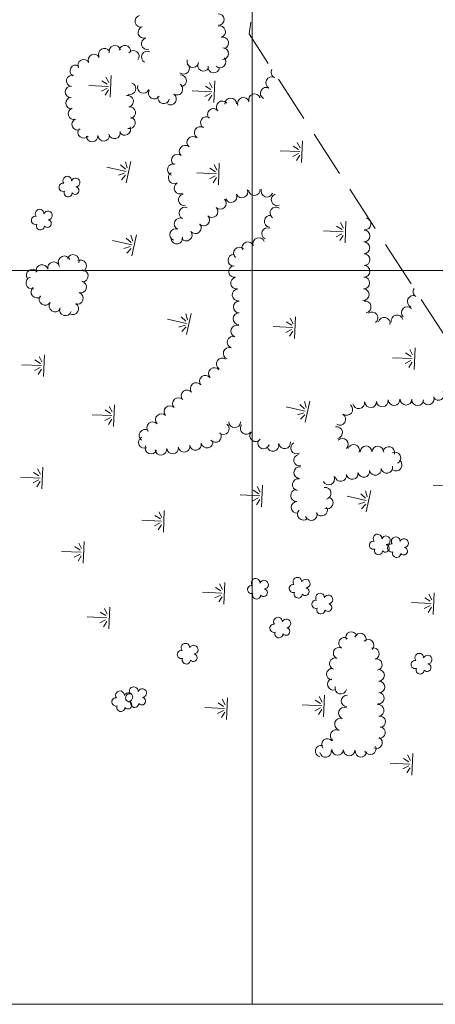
# Model space of a CAD drawing. Header units: feet. Extents: x 188480 to 190966, y 254463 to 256020.
# Tile 6 of 11: x 189841 to 190125, y 254500 to 255171. Entities that reach past the tile are written whole.
import ezdxf

# ---------------------------------------------------------------- set-up
doc = ezdxf.new("R2010")
doc.units = ezdxf.units.FT
doc.header["$MEASUREMENT"] = 0
doc.linetypes.add('DGN Style 3', pattern=[44.747311, 31.962365, -12.784946])
doc.linetypes.add('DGN Style 6', pattern=[60.792419, 0.031962, -12.784946, 22.373656, -12.784946, 0.031962, -12.784946])
for name, color, linetype, lineweight in [('E_LAND_Vegetation', 21, 'Continuous', 0), ('E_MAP_GridLines', 251, 'Continuous', 0), ('E_MAP_Limits', 21, 'DGN Style 3', 0), ('E_WTR', 251, 'DGN Style 6', 0)]:
    doc.layers.add(name, color=color, linetype=linetype, lineweight=lineweight)

# ---------------------------------------------------------------- blocks, each defined once
blk = doc.blocks.new('TREE_1')
at = {"layer": 'E_LAND_Vegetation', "color": 93, "linetype": 'Continuous', "lineweight": 0}
for centre, radius, start, end in [((-1.47, 4.28), 2.78, 1.39447, 209.16746), ((-4.47, 0.2), 2.78, 78.07149, 279.08253), ((3.57, 2.42), 2.97, 278.42358, 139.65746), ((-2.01, -4.2), 2.61, 140.77963, 358.71224), ((3.46, -3.43), 2.97, 196.0744, 79.04767)]:
    blk.add_arc(centre, radius, start, end, dxfattribs=at)
blk = doc.blocks.new('MARSH')
at = {"layer": 'E_WTR', "color": 161, "linetype": 'Continuous', "lineweight": 0}
for p, q in [((0.03, 15.02), (0.03, 1.6)), ((-6.13, 3.53), (-2.44, 1.44)), ((-1.34, 2.37), (-3.54, 6.22)), ((1.46, 2.37), (3.66, 6.22)), ((6.25, 3.53), (2.56, 1.44)), ((-7.39, -0.05), (7.4, -0.05))]:
    blk.add_line(p, q, dxfattribs=at)

msp = doc.modelspace()

# ---------------------------------------------------------------- linework, layer by layer
at = {"layer": 'E_LAND_Vegetation', "color": 93, "linetype": 'Continuous', "lineweight": 0}
for centre, radius, start, end in [((189923.95, 255169.94), 3.97, 104.16359, 284.14826), ((189976.82, 255171.17), 3.97, 272.84513, 92.82981), ((189926, 255162.4), 3.97, 107.45726, 287.44193), ((189977.68, 255162.85), 3.97, 285.74721, 105.73189), ((189928.31, 255154.72), 3.97, 105.06652, 285.0512), ((189979.83, 255155.21), 3.97, 285.74721, 105.73189), ((189899.03, 255147.57), 3.97, 30.21387, 210.19854), ((189906.15, 255149.48), 3.97, 14.8606, 194.84528), ((189913.03, 255149.57), 3.97, 350.51474, 170.49941), ((189918.82, 255146.03), 3.97, 322.96546, 142.95014), ((189928.3, 255145.61), 3.97, 62.24767, 242.23234), ((189979.79, 255147.95), 3.97, 268.11577, 88.10045), ((189884.93, 255140.01), 3.97, 26.44357, 206.42825), ((189892.03, 255143.55), 3.97, 26.44357, 206.42825), ((189959.4, 255142.49), 3.97, 160.95014, 340.93482), ((189978.03, 255142.27), 3.97, 226.21566, 46.20034), ((189879.56, 255136.15), 3.97, 60.57992, 240.56459), ((189953.08, 255137.91), 3.97, 230.302, 50.28668), ((189966.72, 255139.89), 3.97, 150.95014, 330.93482), ((189973.73, 255138.77), 3.97, 172.85358, 352.83825), ((190016.87, 255135.19), 4.01, 149.048, 243.11041), ((189877.18, 255129.32), 3.97, 77.69897, 257.68365), ((189951.16, 255129.4), 3.97, 274.19754, 94.18222), ((190013.22, 255128.04), 4.01, 62.55839, 242.54307), ((189876.35, 255121.79), 3.97, 86.94832, 266.933), ((189916.54, 255124.09), 3.97, 251.88016, 71.86484), ((189925.66, 255124.83), 3.97, 160.29427, 340.27895), ((189933.02, 255121), 3.97, 149.48823, 329.47291), ((189948.53, 255123.65), 3.97, 237.28691, 57.27159), ((190009.52, 255120.92), 4.01, 62.55839, 242.54307), ((189876.64, 255114.15), 3.97, 94.4015, 274.38618), ((189914.92, 255115.47), 3.97, 280.54646, 100.53114), ((189939.5, 255117.77), 3.97, 167.00041, 346.98509), ((189944.24, 255116.98), 3.97, 237.28691, 57.27159), ((189979.5, 255111.62), 4.01, 40.46834, 220.45302), ((189985.28, 255113.58), 4.01, 0.48326, 180.46793), ((189993.91, 255113.9), 4.01, 18.44505, 198.42972), ((190001.52, 255116.44), 4.01, 18.44505, 198.42972), ((189878.27, 255106.86), 3.97, 106.28558, 286.27026), ((189916.37, 255107.67), 3.97, 280.54646, 100.53114), ((189973.41, 255106.42), 4.01, 40.46834, 220.45302), ((189880.88, 255099.76), 3.97, 115.68918, 295.67386), ((189916.15, 255100.81), 3.97, 255.70106, 75.68573), ((189968.69, 255100.91), 4.01, 58.48688, 238.47156), ((189885, 255094.25), 3.97, 140.09965, 320.08433), ((189905.96, 255093.94), 3.97, 194.38182, 14.3665), ((189913.02, 255096.22), 3.97, 207.42485, 27.40953), ((189964.5, 255094.07), 4.01, 58.48688, 238.47156), ((189890.73, 255091.85), 3.97, 182.8617, 2.84638), ((189898.65, 255092.25), 3.97, 182.8617, 2.84638), ((189959.43, 255087.46), 4.01, 49.10791, 229.09259), ((189954.18, 255081.4), 4.01, 49.10791, 229.09259), ((189948.94, 255075.35), 4.01, 49.10791, 229.09259), ((189946.11, 255068.79), 4.01, 70.60084, 250.58552), ((189946.72, 255063.26), 4.01, 119.51754, 299.50221), ((189950.67, 255056.29), 4.01, 119.51754, 299.50221), ((189992.89, 255053.7), 4.01, 203.54384, 23.52852), ((190001.38, 255055.21), 4.01, 183.89244, 3.87712), ((190010, 255054.12), 4.01, 161.07382, 341.05849), ((189953.64, 255048.23), 4.01, 100.85595, 280.84063), ((189978.2, 255045.93), 4.01, 224.32357, 44.30824), ((189985.54, 255050.5), 4.01, 203.54384, 23.52852), ((190016.99, 255048.35), 4.01, 110.53351, 290.51818), ((189954.02, 255039.22), 4.01, 65.84942, 245.83409), ((189972.46, 255040.28), 4.01, 225.4005, 45.38518), ((190016.14, 255039.34), 4.01, 53.87477, 233.85945), ((189950.74, 255031.91), 4.01, 65.84942, 245.83409), ((189966.84, 255034.58), 4.01, 225.4005, 45.38518), ((190012.26, 255033.64), 4.01, 82.29669, 262.28136), ((190077.03, 255031.84), 4, 261.81959, 81.80427), ((190080.76, 255039.78), 4, 235.40796, 245.27803), ((189947.7, 255024.6), 4.01, 68.33057, 248.31524), ((189961.17, 255029.28), 4.01, 218.75006, 38.73473), ((190010.44, 255025.25), 4.01, 64.62834, 244.61302), ((189948.49, 255022.18), 4.01, 189.84464, 9.82932), ((189954.92, 255024.27), 4.01, 218.75006, 38.73473), ((190004.45, 255018.47), 4.01, 20.88729, 200.87197), ((190076.27, 255023.62), 4, 269.04254, 89.02722), ((189991.18, 255011.96), 4.01, 47.55029, 227.53497), ((189996.96, 255015.61), 4.01, 20.88729, 200.87197), ((190076.15, 255015.54), 4, 271.15504, 91.13972), ((189871.7, 255005.93), 4.09, 22.49677, 202.48144), ((189877.7, 255006.83), 4.09, 339.03428, 159.01896), ((189987.46, 255007.14), 4.01, 92.51536, 272.50004), ((190076.31, 255007.53), 4, 271.15504, 91.13972), ((189849.96, 254996.91), 4.09, 36.34866, 216.33334), ((189856.47, 254999.96), 4.09, 13.78677, 193.77145), ((189864.42, 255001.91), 4.09, 13.78677, 193.77145), ((189882.76, 255003.14), 4.09, 299.37386, 119.35853), ((189987.91, 254999.41), 4.01, 99.57084, 279.55551), ((190076.27, 254999.62), 4, 268.54127, 88.52595), ((189849.65, 254991.67), 4.09, 104.65659, 284.64127), ((189883.89, 254996.4), 4.09, 269.57585, 89.56053), ((189989.24, 254991.51), 4.01, 99.57084, 279.55551), ((190076.04, 254991.67), 4, 267.25528, 87.23996), ((189853.08, 254985.46), 4.09, 129.22551, 309.21019), ((189882.73, 254988.8), 4.09, 257.38824, 77.37292), ((190075.66, 254983.67), 4, 267.25528, 87.23996), ((190113.74, 254985.67), 4, 146.24768, 236.99136), ((189858.64, 254980.5), 4.09, 146.4157, 326.40038), ((189880.55, 254981.13), 4.09, 252.01416, 71.99884), ((189990.35, 254983.49), 4.01, 97.26883, 277.25351), ((190109.82, 254979.01), 4, 64.28074, 244.26542), ((189865.45, 254975.98), 4.09, 146.4157, 326.40038), ((189872.58, 254973.42), 4.09, 161.94719, 341.93187), ((189877.41, 254974.15), 4.09, 239.29725, 59.28193), ((189991.08, 254975.22), 4.01, 88.99397, 268.97865), ((190077.02, 254975.29), 4, 281.34118, 101.32585), ((190105.75, 254971.38), 4, 45.60538, 225.59006), ((189990.93, 254967.21), 4.01, 88.99397, 268.97865), ((190081.68, 254967.81), 4, 306.13849, 126.12316), ((190090.04, 254964.21), 4, 347.60949, 167.59417), ((190098.77, 254965.73), 4, 13.09986, 193.08453), ((189989.45, 254958.77), 4.01, 71.0652, 251.04988), ((189986.84, 254951.19), 4.01, 71.0652, 251.04988), ((189984.24, 254943.61), 4.01, 71.0652, 251.04988), ((189974.19, 254929.85), 4.01, 40.85711, 220.84178), ((189979.56, 254936.44), 4.01, 55.65989, 235.64457), ((189967.99, 254924.64), 4.01, 38.59293, 218.5776), ((189961.73, 254919.64), 4.01, 38.59293, 218.5776), ((189955.46, 254914.65), 4.01, 38.59293, 218.5776), ((190120.13, 254912.62), 4.01, 198.95979, 18.94447), ((190126.97, 254915.61), 4.01, 212.49333, 32.47801), ((189943.79, 254903.92), 4.01, 43.2194, 223.20407), ((189949.63, 254909.41), 4.01, 43.2194, 223.20407), ((190064.5, 254905.43), 4.01, 231.40066, 51.38533), ((190072.66, 254909.92), 4.01, 188.52369, 8.50836), ((190080.81, 254910.64), 4.01, 183.63899, 3.62367), ((190088.73, 254911.27), 4.01, 185.70529, 5.68996), ((190096.78, 254912.2), 4.01, 182.98247, 2.96715), ((190104.92, 254912.39), 4.01, 179.48039, 359.46506), ((190112.86, 254912.01), 4.01, 180.95147, 0.93614), ((189937.95, 254898.43), 4.01, 43.2194, 223.20407), ((190059.72, 254898.71), 4.01, 238.35009, 58.33477), ((189932.02, 254892.99), 4.01, 42.05548, 222.04016), ((189980.19, 254892.3), 4.01, 230.67724, 50.66191), ((189987.99, 254896.96), 4.01, 179.22264, 359.20732), ((189995.89, 254892.52), 4.01, 144.07751, 324.06219), ((190057.51, 254889.64), 4.01, 281.03147, 101.01615), ((189926.7, 254887.71), 4.01, 55.33884, 235.32352), ((189974.84, 254887.02), 4.01, 218.41674, 38.40142), ((190002.28, 254887.55), 4.01, 142.00637, 321.99105), ((189926.34, 254882.94), 4.01, 116.14145, 296.12613), ((189930.89, 254879.1), 4.01, 158.6638, 338.64848), ((189953.44, 254880.34), 4.01, 188.82293, 8.80761), ((189961.27, 254881.66), 4.01, 190.78838, 10.77306), ((189969.15, 254883.16), 4.01, 190.78838, 10.77306), ((190007.76, 254882.63), 4.01, 159.09363, 339.07831), ((190014.08, 254880.93), 4.01, 193.25346, 13.23814), ((190022.06, 254882.75), 4.01, 188.56916, 8.55384), ((190030.26, 254879.11), 4.01, 116.98668, 296.97135), ((190061.4, 254881.63), 4.01, 315.42004, 135.40472), ((190069.14, 254877.51), 4.01, 341.37529, 161.35997), ((190077.65, 254876.5), 4.01, 358.98174, 178.96642), ((190085.65, 254876.34), 4.01, 358.77462, 178.7593), ((189937.66, 254878.35), 4.01, 185.71647, 5.70114), ((189945.64, 254879.15), 4.01, 185.71647, 5.70114), ((190032.34, 254870.83), 4.01, 101.85911, 281.84378), ((190093.14, 254876.01), 4.01, 344.66466, 164.64934), ((190097.34, 254872.3), 4.01, 296.47132, 116.456), ((190091.84, 254866.01), 4.01, 190.62032, 10.605), ((190098.11, 254867.47), 4.01, 235.3033, 55.28798), ((190032.39, 254862.31), 4.01, 86.54926, 266.53394), ((190060.3, 254860.46), 4.01, 189.75624, 9.74092), ((190068.2, 254861.81), 4.01, 189.75624, 9.74092), ((190076.1, 254863.17), 4.01, 189.75624, 9.74092), ((190083.96, 254864.54), 4.01, 190.62032, 10.605), ((190031.41, 254854.15), 4.01, 80.3671, 260.35178), ((190052.16, 254857.97), 4.01, 205.48564, 25.47031), ((190030.19, 254846.69), 4.01, 92.75024, 272.73491), ((190049.75, 254848.27), 4.01, 281.49258, 101.47726), ((190030.58, 254838.69), 4.01, 92.75024, 272.73491), ((190051.12, 254841.7), 4.01, 246.59711, 66.58178), ((190034.87, 254834), 4.01, 134.15436, 314.13904), ((190040.18, 254833.79), 4.01, 200.23679, 20.22147), ((190047.22, 254836.79), 4.01, 209.44356, 29.42824), ((190067.68, 254749.92), 3.95, 19.31952, 199.3042), ((190073.68, 254748.92), 3.95, 339.30049, 159.28517), ((190062.94, 254746.05), 3.95, 58.0728, 238.05748), ((190079.04, 254744.72), 3.95, 313.66594, 133.65061), ((190059.25, 254739.33), 3.95, 64.35986, 244.34454), ((190082.59, 254738.99), 3.95, 286.87169, 106.85637), ((190056.62, 254732.13), 3.95, 70.90789, 250.89257), ((190084.63, 254731.5), 3.95, 282.95191, 102.93659), ((190054.64, 254725), 3.95, 84.6709, 264.65558), ((190086.18, 254724.17), 3.95, 272.03546, 92.02014), ((190055.36, 254718.14), 3.95, 108.10982, 288.0945), ((190086.46, 254716.26), 3.95, 272.03546, 92.02014), ((190060.35, 254715.5), 3.95, 165.54045, 345.52513), ((190086.08, 254708.65), 3.95, 264.49549, 84.48017), ((190064.68, 254706.7), 3.95, 86.73749, 266.72217), ((190062.8, 254698.43), 3.95, 69.68365, 249.66833), ((190085.95, 254700.34), 3.95, 277.20316, 97.18784), ((190060.17, 254691.03), 3.95, 71.20428, 251.18896), ((190086.95, 254692.49), 3.95, 277.20316, 97.18784), ((190057.18, 254683.22), 3.95, 57.6069, 237.59158), ((190086.77, 254685.18), 3.95, 262.45777, 82.44245), ((190051.29, 254677.11), 3.95, 38.55395, 218.53863), ((190084.79, 254678.34), 3.95, 243.60586, 63.59053), ((190047.01, 254672.53), 3.95, 75.89276, 255.87744), ((190049.99, 254672.38), 3.95, 190.02506, 10.00974), ((190058.24, 254673.66), 3.95, 177.34793, 357.33261), ((190066.13, 254673.29), 3.95, 177.34793, 357.33261), ((190074.13, 254672.44), 3.95, 173.45226, 353.43694), ((190080.48, 254674.09), 3.95, 204.27871, 24.26339)]:
    msp.add_arc(centre, radius, start, end, dxfattribs=at)
at = {"layer": 'E_MAP_GridLines', "color": 161, "linetype": 'Continuous', "lineweight": 0}
for p, q in [((190000, 254500), (190000, 256000)), ((188500, 255000), (190500, 255000)), ((188500, 254500), (190500, 254500))]:
    msp.add_line(p, q, dxfattribs=at)
at = {"layer": 'E_MAP_Limits', "color": 73, "linetype": 'DGN Style 3', "lineweight": 0, "flags": 128}
msp.add_lwpolyline([(190376.38, 254578.3), (189997.76, 255161.38), (190064.28, 255599.01)], dxfattribs=at)

# ---------------------------------------------------------------- block references
at = {"layer": 'E_LAND_Vegetation', "color": 93, "linetype": 'Continuous', "lineweight": 0, "xscale": 0.9999983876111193, "yscale": 0.9999983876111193, "zscale": 0.9999983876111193, "rotation": 78.63659157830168}
for p in [(189875.39, 255057.4), (189856.51, 255034.88), (190087.15, 254813.5), (190099.56, 254811.62), (190003.98, 254783.3), (190032.43, 254784.01), (190047.91, 254773.18), (190019.21, 254756.88), (189956.04, 254739.01), (190115.6, 254732.2), (189911.38, 254706.68), (189920.82, 254709.42)]:
    msp.add_blockref('TREE_1', p, dxfattribs=at)
at = {"layer": 'E_WTR', "color": 161, "linetype": 'Continuous', "lineweight": 0}
for p, xscale, yscale, zscale, rotation in [((189903.36, 255125.51), 1.000001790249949, 1.000001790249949, 1.000001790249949, 87.50005153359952), ((189974.01, 255121.88), 1.000001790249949, 1.000001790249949, 1.000001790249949, 87.50005153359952), ((190033.93, 255081), 1.000001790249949, 1.000001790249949, 1.000001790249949, 87.50005153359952), ((189915.45, 255067.19), 1.000001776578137, 1.000001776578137, 1.000001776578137, 77.500015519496), ((189977.13, 255065.88), 1.000001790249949, 1.000001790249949, 1.000001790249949, 87.50005153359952), ((190063.55, 255026.41), 1.000001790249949, 1.000001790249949, 1.000001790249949, 87.50005153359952), ((189919.25, 255017.24), 1.000001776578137, 1.000001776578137, 1.000001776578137, 77.500015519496), ((189956.69, 254963.7), 1.000001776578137, 1.000001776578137, 1.000001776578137, 77.500015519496), ((190029.18, 254961.22), 1.000001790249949, 1.000001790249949, 1.000001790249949, 87.50005153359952), ((190110.71, 254939.97), 1.000001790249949, 1.000001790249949, 1.000001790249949, 87.50005153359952), ((189857.75, 254935.2), 1.000001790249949, 1.000001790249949, 1.000001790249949, 87.50005153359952), ((190037.7, 254903.92), 1.000001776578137, 1.000001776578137, 1.000001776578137, 77.500015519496), ((189905.63, 254901.13), 1.000001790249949, 1.000001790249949, 1.000001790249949, 87.50005153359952), ((189856.72, 254858.58), 1.000001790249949, 1.000001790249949, 1.000001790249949, 87.50005153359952), ((190138.42, 254853.02), 1.000001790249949, 1.000001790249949, 1.000001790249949, 87.50005153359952), ((190006.66, 254846.43), 1.000001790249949, 1.000001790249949, 1.000001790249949, 87.50005153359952), ((190079.34, 254842.97), 1.000001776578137, 1.000001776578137, 1.000001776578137, 77.500015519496), ((189939.58, 254829.26), 1.000001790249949, 1.000001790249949, 1.000001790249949, 87.50005153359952), ((189884.87, 254807.97), 1.000001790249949, 1.000001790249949, 1.000001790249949, 87.50005153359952), ((189980.91, 254780.18), 1.000001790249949, 1.000001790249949, 1.000001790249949, 87.50005153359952), ((190123.76, 254773.1), 1.000001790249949, 1.000001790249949, 1.000001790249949, 87.50005153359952), ((189902.3, 254763.31), 1.000001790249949, 1.000001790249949, 1.000001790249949, 87.50005153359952), ((189982.71, 254701.51), 1.000001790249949, 1.000001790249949, 1.000001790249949, 87.50005153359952), ((190048.94, 254703.38), 1.000001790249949, 1.000001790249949, 1.000001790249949, 87.50005153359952), ((190109.18, 254663.65), 1.000001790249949, 1.000001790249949, 1.000001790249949, 87.50005153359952)]:
    msp.add_blockref('MARSH', p, dxfattribs=dict(at, xscale=xscale, yscale=yscale, zscale=zscale, rotation=rotation))

doc.saveas('drawing.dxf')
